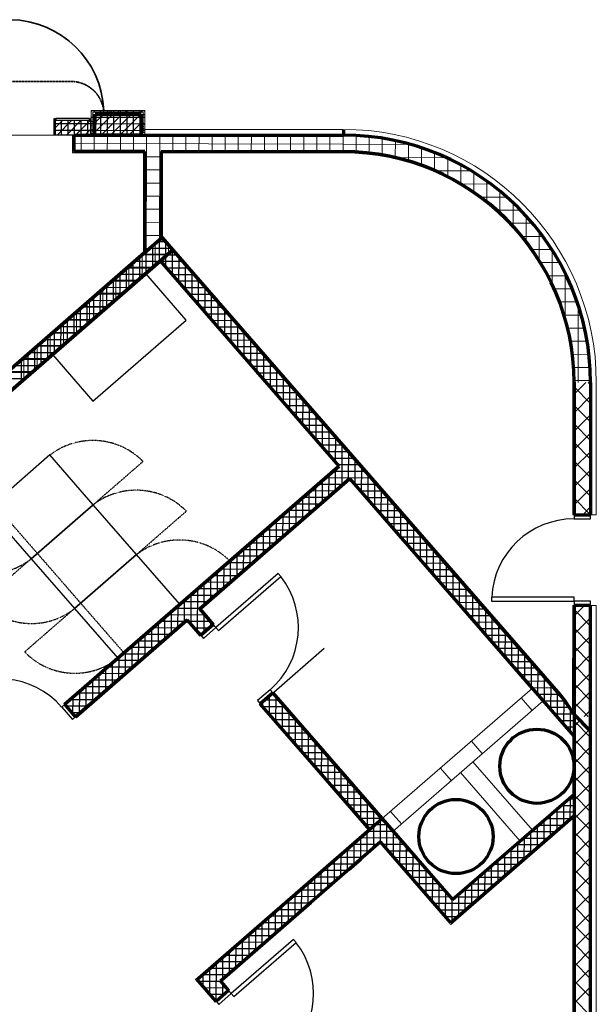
# Model space of a CAD drawing. Header units: millimetres. Extents: x 98667 to 994031, y -2704 to 533009.
# Tile 68 of 256: x 445452 to 452443, y 183397 to 195341. Entities that reach past the tile are written whole.
import ezdxf

# ---------------------------------------------------------------- set-up
doc = ezdxf.new("R2010")
doc.units = ezdxf.units.MM
for name, pattern in [('DASHEDX2', [38.1, 25.4, -12.7]), ('HIDDEN', [0.375, 0.25, -0.125]), ('HIDDEN2', [0.1875, 0.125, -0.0625])]:
    doc.linetypes.add(name, pattern=pattern)
for name, color, linetype, lineweight in [('A-DOOR-FULL', 2, 'Continuous', 25), ('A-FLOR-BELW', 2, 'DASHEDX2', 25), ('A-FLOR-PATT', 5, 'Continuous', 15), ('A-FLOR-RAIS', 1, 'Continuous', 15), ('A-WALL-FNSH', 1, 'Continuous', 15), ('A-WALL-FULL', 6, 'Continuous', 70), ('A-WALL-PATT', 5, 'Continuous', 15), ('TDS - Facia line', 1, 'Continuous', 35)]:
    doc.layers.add(name, color=color, linetype=linetype, lineweight=lineweight)
for name, color, linetype in [('A-WALL-PATT-50', 5, 'Continuous'), ('A-XREF', 7, 'Continuous'), ('IT DETAIL', 252, 'Continuous')]:
    doc.layers.add(name, color=color, linetype=linetype)

# ---------------------------------------------------------------- blocks, each defined once
blk = doc.blocks.new('1200mm door')
at = {"layer": 'A-DOOR-FULL'}
for p, q in [((0, 1000), (-200, 1000)), ((-200, 1000), (-200, 950)), ((0, 950), (0, 1000)), ((-200, 950), (0, 950)), ((-1200, -1), (-1200, -50)), ((-200, -1), (-1200, -1)), ((-1200, -50), (-200, -50)), ((-200, -50), (-200, -1)), ((0, -50), (-200, -50)), ((-200, -50), (-200, -100)), ((-200, -100), (0, -100)), ((0, -100), (0, -50))]:
    blk.add_line(p, q, dxfattribs=at)
blk.add_ellipse((-200, -50), major_axis=(238, -971), ratio=1, start_param=2.901032, end_param=4.423198, dxfattribs=at)

msp = doc.modelspace()

# ---------------------------------------------------------------- linework, layer by layer
at = {"color": 251, "ltscale": 0.02}
for p, q in [((445819, 190061), (445065, 189404)), ((446344, 189458), (445819, 190061)), ((446344, 189458), (445590, 188801)), ((445590, 188801), (446344, 189458)), ((446870, 188854), (446344, 189458)), ((445065, 189404), (445590, 188801)), ((446116, 188198), (446870, 188854)), ((446870, 188854), (446116, 188198)), ((447395, 188251), (446870, 188854)), ((445590, 188801), (446116, 188198)), ((446641, 187594), (447395, 188251)), ((446116, 188198), (446641, 187594))]:
    msp.add_line(p, q, dxfattribs=at)
at = {"color": 251, "linetype": 'HIDDEN2', "ltscale": 0.02}
for p, q in [((446344, 189458), (446948, 189983)), ((445140, 189470), (445666, 188867)), ((446870, 188854), (447473, 189380)), ((445666, 188867), (446191, 188263)), ((445590, 188801), (444987, 188276)), ((447395, 188251), (447998, 188776)), ((446191, 188263), (446716, 187660)), ((446116, 188198), (445512, 187672))]:
    msp.add_line(p, q, dxfattribs=at)
for centre, radius, start, end in [((446339, 189379), 857, 44.7684, 127.3248), ((446864, 188776), 857, 44.7684, 127.3248), ((447390, 188172), 857, 44.7684, 127.3248), ((445069, 189467), 846, 224.0538, 308.0394), ((445595, 188863), 846, 224.0538, 308.0394), ((446120, 188260), 846, 224.0538, 308.0394)]:
    msp.add_arc(centre, radius, start, end, dxfattribs=at)
at = {"layer": 'A-FLOR-BELW', "color": 251, "linetype": 'ByBlock'}
for p, q in [((445870, 194141, 0), (445880, 194141, 0)), ((445870, 193941, 0), (445870, 194141, 0)), ((445880, 194141, 0), (445880, 193941, 0)), ((445880, 194131, 0), (445880, 194121, 0)), ((445890, 194131, 0), (445880, 194131, 0)), ((445880, 194121, 0), (446310, 194121, 0)), ((446300, 194141, 0), (445890, 194141, 0)), ((445890, 194141, 0), (445890, 194131, 0)), ((446300, 194131, 0), (446300, 194141, 0)), ((446310, 194131, 0), (446300, 194131, 0)), ((446320, 194141, 0), (446310, 194141, 0)), ((446310, 194141, 0), (446310, 193941, 0)), ((446310, 194121, 0), (446310, 194131, 0)), ((446320, 193941, 0), (446320, 194141, 0)), ((445880, 193941, 0), (445870, 193941, 0)), ((446109, 193941), (445880, 193941, 0)), ((446310, 193941, 0), (446320, 193941, 0))]:
    msp.add_line(p, q, dxfattribs=at)
at = {"layer": 'A-FLOR-PATT', "color": 251}
msp.add_line((430940, 193941), (446109, 193941), dxfattribs=at)
at = {"layer": 'A-FLOR-RAIS', "color": 251}
for p, q in [((451668, 187231), (449848, 185649)), ((451799, 187080, 0), (449979, 185498, 0)), ((451664, 186963), (451533, 187114)), ((451060, 186438), (450929, 186589)), ((450947, 186339), (451669, 185509)), ((450683, 186110), (450552, 186261)), ((450796, 186208), (451518, 185378)), ((450079, 185585), (449948, 185736))]:
    msp.add_line(p, q, dxfattribs=at)
at = {"layer": 'A-WALL-FNSH', "color": 251, "linetype": 'ByBlock'}
for p, q in [((446320, 193962, 0), (446319, 194241, 0)), ((446319, 194241, 0), (446969, 194241, 0)), ((446949, 194221, 0), (446339, 194221, 0)), ((446339, 194221, 0), (446340, 193962, 0)), ((446950, 193972, 0), (446949, 194221, 0)), ((446969, 194241, 0), (446970, 193972, 0)), ((446969, 194011, 0), (449373, 194011, 0)), ((446969, 193941), (446970, 194011)), ((446094, 193941), (446094, 193726, 0)), ((446340, 193962, 0), (446320, 193962, 0)), ((446970, 193972, 0), (446950, 193972, 0)), ((446954, 193726, 0), (446094, 193726, 0)), ((446954, 193726), (446954, 192525)), ((447184, 193726, 0), (447184, 192717, 0)), ((447184, 193726, 0), (449373, 193726, 0)), ((452158, 190941, 0), (452158, 189336, 0)), ((452443, 190941, 0), (452443, 189336, 0)), ((452173, 189336), (452158, 189336, 0)), ((452373, 189336, 0), (452443, 189336, 0)), ((452443, 188236), (452373, 188236)), ((452443, 186641), (452443, 188236)), ((452443, 178850), (452443, 186696)), ((452158, 179465, 0), (452158, 185649, 0))]:
    msp.add_line(p, q, dxfattribs=at)
at = {"layer": 'A-WALL-FNSH', "color": 251}
for p, q in [((447184, 192717), (452017, 187158)), ((441228, 187547), (446954, 192525)), ((444561, 190140), (447158, 192397)), ((447158, 192397), (449304, 189928)), ((449304, 189928), (445989, 187047)), ((447656, 188192), (449454, 189755)), ((449454, 189755), (451657, 187221)), ((447810, 188014), (447656, 188192)), ((452158, 188236), (452154, 186965)), ((452173, 188236), (452158, 188236)), ((447482, 188041), (446140, 186874)), ((447636, 187863), (447482, 188041)), ((447799, 188004, 0), (447810, 188014, 0)), ((447648, 187873, 0), (447636, 187863, 0)), ((448520, 187174, 0), (448532, 187184, 0)), ((448532, 187184), (449858, 185658)), ((452017, 187158), (452154, 186965)), ((445989, 187047), (445999, 187036)), ((448369, 187043, 0), (448358, 187033, 0)), ((449685, 185507), (448358, 187033)), ((449696, 185517), (448369, 187043)), ((446140, 186874, 0), (446130, 186885, 0)), ((450680, 184364), (452158, 185649)), ((447582, 183699), (449687, 185528)), ((449446, 185015), (449597, 185146)), ((447906, 183676), (448991, 184619)), ((450672, 184373), (450680, 184364)), ((447822, 183423), (447582, 183699)), ((447995, 183574), (447906, 183676)), ((447984, 183564, 0), (447995, 183574, 0)), ((447833, 183433), (447822, 183423))]:
    msp.add_line(p, q, dxfattribs=at)
at = {"layer": 'A-WALL-FNSH', "color": 251, "linetype": 'ByBlock'}
for radius in [3070, 2785]:
    msp.add_arc((449373, 190941), radius, 0, 90, dxfattribs=at)
at = {"layer": 'A-WALL-FULL', "color": 251}
for p, q in [((446364, 193941, 0), (446365, 194196, 0)), ((446365, 194196, 0), (446925, 194196, 0)), ((446925, 194196, 0), (446924, 193941, 0)), ((449381, 193941), (449381, 194011)), ((446109, 193941), (449373, 193941, 0)), ((446109, 193941), (446109, 193741, 0)), ((446969, 193741, 0), (446109, 193741, 0)), ((446969, 193741, 0), (446969, 192518, 0)), ((447169, 193741, 0), (449373, 193741, 0)), ((447169, 193741, 0), (447169, 192711, 0)), ((447179, 192700, 0), (444762, 190600, 0)), ((452005, 187149, 0), (447169, 192711, 0)), ((442941, 188752, 0), (447159, 192418, 0)), ((449325, 189927, 0), (447159, 192418, 0)), ((452173, 190941, 0), (452173, 189336, 0)), ((452373, 190941, 0), (452373, 189336, 0)), ((445999, 187036), (449325, 189927)), ((449456, 189776), (447635, 188193)), ((451854, 187018, 0), (449456, 189776, 0)), ((452173, 189336), (452373, 189336)), ((447799, 188004, 0), (447635, 188193, 0)), ((452373, 188236), (452173, 188236)), ((452173, 188236), (452173, 185682)), ((452373, 186165), (452373, 188236)), ((447484, 188062), (446130, 186885)), ((447648, 187873), (447484, 188062)), ((447648, 187873), (447799, 188004)), ((448521, 187175), (448369, 187043)), ((449847, 185648, 0), (448520, 187174, 0)), ((446130, 186885), (445999, 187036)), ((449696, 185517), (448369, 187043)), ((452173, 186913, 0), (452373, 186711, 0)), ((452173, 185947), (452173, 186651)), ((452173, 185947, 0), (452173, 186165, 0)), ((452373, 183262, 0), (452373, 186165, 0)), ((450701, 184668), (452173, 185947)), ((447603, 183698, 0), (449848, 185649, 0)), ((449848, 185649, 0), (450701, 184668, 0)), ((452173, 185682), (450681, 184386)), ((452173, 183262, 0), (452173, 185682, 0)), ((449828, 185367), (447885, 183678)), ((450681, 184386), (449828, 185367)), ((447603, 183698), (447828, 183893)), ((447833, 183433), (447603, 183698)), ((447885, 183678, 0), (447984, 183564, 0)), ((447984, 183564), (447833, 183433))]:
    msp.add_line(p, q, dxfattribs=at)
at = {"layer": 'A-WALL-FULL', "color": 251, "linetype": 'ByBlock'}
for p, q in [((446364, 193941, 0), (446365, 194196, 0)), ((446365, 194196, 0), (446925, 194196, 0)), ((446925, 194196, 0), (446924, 193941, 0)), ((446924, 193941, 0), (446364, 193941, 0)), ((441241, 187539), (447179, 192700)), ((447179, 192700), (447310, 192549)), ((447310, 192549), (441423, 187432)), ((447159, 192418), (447310, 192549)), ((447310, 192549), (452039, 187108)), ((449325, 189927), (447159, 192418)), ((445999, 187036), (449325, 189927)), ((449456, 189776), (447635, 188193)), ((452173, 186651), (449456, 189776)), ((447635, 188193), (447799, 188004)), ((447484, 188062), (446130, 186885)), ((447648, 187873), (447484, 188062)), ((447799, 188004), (447648, 187873)), ((448369, 187043), (448520, 187174)), ((448520, 187174), (449847, 185648)), ((452039, 187108), (452173, 186913)), ((446130, 186885), (445999, 187036)), ((449696, 185517), (448369, 187043)), ((452173, 186913), (452173, 186651)), ((452373, 186711), (452173, 186912)), ((452173, 186912), (452173, 178850)), ((452373, 178850), (452373, 186711)), ((450700, 184667), (452173, 185947)), ((452173, 185947), (452173, 185682)), ((449847, 185648), (450700, 184667)), ((452173, 185682), (450681, 184386)), ((447603, 183698), (449696, 185517)), ((449828, 185367), (447885, 183678)), ((450681, 184386), (449828, 185367)), ((447833, 183433), (447603, 183698)), ((447885, 183678), (447984, 183564)), ((447984, 183564), (447833, 183433))]:
    msp.add_line(p, q, dxfattribs=at)
at = {"layer": 'A-WALL-FULL', "color": 251}
for centre in [(451723, 186285), (450742, 185432)]:
    msp.add_circle(centre, 450, dxfattribs=at)
for centre, radius, start, end in [((449373, 190941), 3000, 0, 90), ((449373, 190941), 2800, 0, 90), ((450873, 186165), 1500, 29.9264, 40.9999)]:
    msp.add_arc(centre, radius, start, end, dxfattribs=at)
at = {"layer": 'A-WALL-PATT', "color": 251, "linetype": 'Continuous'}
for p, q in [((446319, 194225, 0), (446322, 194226, 0)), ((446319, 194224, 0), (446320, 194223, 0)), ((446320, 194223, 0), (446321, 194227, 0)), ((446332, 194240, 0), (446333, 194241, 0)), ((446332, 194241, 0), (446336, 194240, 0)), ((446378, 194236, 0), (446381, 194240, 0)), ((446378, 194237, 0), (446382, 194236, 0)), ((446380, 194238, 0), (446379, 194241, 0)), ((446396, 194241, 0), (446396, 194241, 0)), ((446401, 194241, 0), (446401, 194241, 0)), ((446412, 194221, 0), (446412, 194222, 0)), ((446423, 194232, 0), (446426, 194236, 0)), ((446423, 194233, 0), (446427, 194232, 0)), ((446425, 194234, 0), (446424, 194238, 0)), ((446462, 194240, 0), (446465, 194241, 0)), ((446462, 194241, 0), (446465, 194239, 0)), ((446463, 194231, 0), (446468, 194236, 0)), ((446463, 194232, 0), (446468, 194231, 0)), ((446465, 194238, 0), (446465, 194241, 0)), ((446469, 194230, 0), (446468, 194236, 0)), ((446469, 194228, 0), (446472, 194232, 0)), ((446469, 194229, 0), (446473, 194228, 0)), ((446471, 194230, 0), (446470, 194234, 0)), ((446514, 194224, 0), (446518, 194228, 0)), ((446516, 194226, 0), (446515, 194230, 0)), ((446515, 194225, 0), (446518, 194224, 0)), ((446532, 194221, 0), (446536, 194225, 0)), ((446536, 194221, 0), (446536, 194226, 0)), ((446553, 194235, 0), (446558, 194237, 0)), ((446553, 194236, 0), (446556, 194233, 0)), ((446556, 194233, 0), (446557, 194237, 0)), ((446562, 194222, 0), (446561, 194226, 0)), ((446561, 194221, 0), (446563, 194224, 0)), ((446607, 194221, 0), (446607, 194222, 0)), ((446644, 194230, 0), (446647, 194228, 0)), ((446645, 194230, 0), (446649, 194231, 0)), ((446647, 194228, 0), (446648, 194232, 0)), ((446735, 194225, 0), (446739, 194223, 0)), ((446736, 194225, 0), (446740, 194226, 0)), ((446738, 194223, 0), (446740, 194227, 0)), ((446831, 194221, 0), (446831, 194222, 0)), ((446831, 194221, 0), (446832, 194221, 0)), ((446861, 194241, 0), (446867, 194240, 0)), ((446862, 194240, 0), (446863, 194241, 0)), ((446867, 194240, 0), (446867, 194241, 0)), ((446870, 194240, 0), (446871, 194241, 0)), ((446870, 194241, 0), (446874, 194240, 0)), ((446880, 194241, 0), (446883, 194239, 0)), ((446881, 194240, 0), (446883, 194241, 0)), ((446883, 194239, 0), (446884, 194241, 0)), ((446916, 194236, 0), (446919, 194240, 0)), ((446916, 194237, 0), (446919, 194236, 0)), ((446917, 194238, 0), (446917, 194241, 0)), ((446929, 194229, 0), (446934, 194234, 0)), ((446929, 194230, 0), (446934, 194230, 0)), ((446935, 194229, 0), (446934, 194235, 0)), ((446961, 194232, 0), (446964, 194236, 0)), ((446961, 194233, 0), (446965, 194232, 0)), ((446963, 194234, 0), (446962, 194238, 0)), ((445973, 194121, 0), (445880, 194028, 0)), ((446086, 194121, 0), (445906, 193941, 0)), ((446198, 194121, 0), (446018, 193941, 0)), ((446310, 194121, 0), (446130, 193941, 0)), ((446324, 194108, 0), (446327, 194105, 0)), ((446325, 194107, 0), (446329, 194109, 0)), ((446327, 194105, 0), (446328, 194109, 0)), ((446336, 194179, 0), (446339, 194182, 0)), ((446336, 194180, 0), (446339, 194180, 0)), ((446364, 194090), (446471, 194196)), ((446364, 193977), (446583, 194196)), ((446440, 193941), (446695, 194196)), ((446553, 193941), (446808, 194196)), ((446665, 193941), (446920, 194196)), ((446956, 194189, 0), (446961, 194191, 0)), ((446956, 194190, 0), (446959, 194188, 0)), ((446959, 194187, 0), (446960, 194191, 0)), ((446310, 194009, 0), (446242, 193941, 0)), ((446322, 194053, 0), (446325, 194057, 0)), ((446322, 194054, 0), (446326, 194053, 0)), ((446324, 194055, 0), (446323, 194059, 0)), ((446331, 194005, 0), (446334, 194009, 0)), ((446331, 194006, 0), (446335, 194005, 0)), ((446331, 193990, 0), (446334, 193988, 0)), ((446333, 194007, 0), (446332, 194011, 0)), ((446332, 193989, 0), (446336, 193991, 0)), ((446334, 193988, 0), (446335, 193992, 0)), ((446777, 193941), (446925, 194089)), ((446889, 193941), (446924, 193976)), ((446950, 194088, 0), (446951, 194090, 0)), ((446950, 194085, 0), (446951, 194085, 0)), ((446950, 194024, 0), (446952, 194028, 0)), ((446950, 194026, 0), (446952, 194027, 0)), ((446950, 194025, 0), (446951, 194024, 0)), ((446952, 194084, 0), (446951, 194090, 0)), ((446951, 194045, 0), (446954, 194049, 0)), ((446951, 194045, 0), (446955, 194045, 0)), ((446953, 194047, 0), (446952, 194051, 0)), ((446954, 194013, 0), (446960, 194013, 0)), ((446955, 194012, 0), (446959, 194017, 0)), ((446960, 194012, 0), (446959, 194018, 0)), ((446960, 193997, 0), (446963, 194001, 0)), ((446960, 193998, 0), (446963, 193997, 0)), ((446961, 193999, 0), (446961, 194003, 0)), ((446963, 194071, 0), (446968, 194073, 0)), ((446963, 194072, 0), (446966, 194070, 0)), ((446966, 194070, 0), (446967, 194074, 0)), ((446197, 193741, 0), (446197, 193941, 0)), ((446355, 193741, 0), (446356, 193941, 0)), ((446514, 193741, 0), (446515, 193941, 0)), ((446673, 193741, 0), (446673, 193941, 0)), ((446832, 193741, 0), (446832, 193941, 0)), ((446990, 193741, 0), (446991, 193941, 0)), ((447149, 193741, 0), (447150, 193941, 0)), ((447308, 193741, 0), (447308, 193941, 0)), ((447467, 193741, 0), (447467, 193941, 0)), ((447625, 193741, 0), (447626, 193941, 0)), ((447784, 193741, 0), (447785, 193941, 0)), ((447943, 193741, 0), (447943, 193941, 0)), ((448102, 193741, 0), (448102, 193941, 0)), ((448260, 193741, 0), (448261, 193941, 0)), ((448419, 193741, 0), (448420, 193941, 0)), ((448578, 193741, 0), (448578, 193941, 0)), ((448737, 193741, 0), (448737, 193941, 0)), ((448895, 193741, 0), (448896, 193941, 0)), ((449054, 193741, 0), (449055, 193941, 0)), ((449213, 193741, 0), (449213, 193941, 0)), ((449372, 193741, 0), (449372, 193941, 0)), ((449530, 193737), (449531, 193937)), ((449689, 193723), (449690, 193924)), ((449848, 193701), (449848, 193903)), ((450006, 193669), (450007, 193873)), ((449373, 193830, 0), (446109, 193839, 0)), ((446987, 192534, 0), (446990, 193741, 0)), ((447146, 192672, 0), (447149, 193741, 0)), ((450192, 193827), (449373, 193830)), ((450165, 193627), (450166, 193835)), ((450324, 193575), (450324, 193786)), ((447169, 193677, 0), (446969, 193677, 0)), ((450625, 193667), (450004, 193669)), ((450482, 193512), (450483, 193728)), ((450641, 193438), (450641, 193660)), ((447169, 193518, 0), (446969, 193519, 0)), ((450926, 193508), (450489, 193509)), ((450799, 193351), (450800, 193580)), ((450958, 193249), (450958, 193488)), ((451116, 193132), (451117, 193382)), ((447169, 193359, 0), (446969, 193360, 0)), ((451163, 193348), (450801, 193349)), ((451275, 192996), (451275, 193261)), ((447169, 193201, 0), (446969, 193201, 0)), ((451359, 193189), (451041, 193190)), ((447169, 193042, 0), (446969, 193042, 0)), ((451526, 193030), (451237, 193031)), ((451433, 192837), (451434, 193121)), ((451591, 192650), (451592, 192960)), ((447169, 192883, 0), (446969, 192884, 0)), ((451670, 192871), (451401, 192872)), ((447169, 192724, 0), (446969, 192725, 0)), ((451795, 192712), (451541, 192712)), ((451749, 192422), (451750, 192771)), ((447024, 192566, 0), (446969, 192566, 0)), ((447095, 192362), (447096, 192628)), ((447217, 192656), (447128, 192656)), ((447254, 192501), (447254, 192614)), ((447304, 192252), (447305, 192545)), ((451903, 192553), (451662, 192553)), ((451907, 192131), (451908, 192545)), ((446936, 192224), (446936, 192490)), ((447250, 192497), (446946, 192498)), ((447068, 192339), (446764, 192340)), ((446777, 192086), (446777, 192351)), ((447435, 192406), (447169, 192407)), ((447462, 192070), (447463, 192374)), ((451998, 192394), (451766, 192394)), ((446617, 191947), (446618, 192213)), ((447573, 192247), (447307, 192248)), ((447620, 191888), (447621, 192192)), ((452080, 192235), (451856, 192235)), ((452065, 191711), (452066, 192262)), ((446458, 191809), (446459, 192075)), ((446886, 192181), (446582, 192182)), ((447711, 192088), (447446, 192089)), ((452150, 192076), (451932, 192076)), ((446704, 192022), (446400, 192023)), ((447779, 191706), (447779, 192009)), ((446522, 191864), (446218, 191865)), ((446299, 191671), (446300, 191936)), ((447849, 191929), (447584, 191930)), ((447937, 191524), (447938, 191827)), ((452210, 191917), (451997, 191917)), ((452221, 190941), (452224, 191874)), ((446340, 191706), (446036, 191707)), ((446140, 191533), (446141, 191798)), ((447988, 191770), (447722, 191770)), ((452259, 191758), (452051, 191758)), ((445981, 191394), (445982, 191660)), ((448126, 191611), (447861, 191611)), ((448095, 191342), (448096, 191645)), ((452300, 191599), (452094, 191600)), ((445822, 191256), (445823, 191521)), ((446158, 191548), (445854, 191549)), ((445663, 191118), (445663, 191383)), ((445976, 191389), (445672, 191390)), ((448264, 191451), (447999, 191452)), ((448253, 191160), (448254, 191463)), ((452331, 191440), (452128, 191441)), ((445793, 191231), (445490, 191232)), ((445504, 190979), (445504, 191245)), ((448403, 191292), (448137, 191293)), ((448412, 190978), (448412, 191281)), ((452353, 191281), (452152, 191282)), ((448541, 191133), (448276, 191134)), ((452367, 191123), (452167, 191123)), ((445611, 191073), (445308, 191074)), ((448570, 190795), (448571, 191099)), ((448679, 190974), (448414, 190975)), ((448728, 190613), (448729, 190917)), ((452373, 190964), (452173, 190964)), ((452173, 190798), (452317, 190941)), ((452373, 190686), (452173, 190887)), ((452373, 190911), (452343, 190941)), ((448817, 190815), (448552, 190816)), ((452173, 190574), (452373, 190773)), ((448956, 190656), (448691, 190656)), ((448886, 190431), (448887, 190735)), ((452373, 190461), (452173, 190662)), ((449045, 190249), (449045, 190553)), ((452173, 190350), (452373, 190549)), ((449094, 190497), (448829, 190497)), ((452373, 190236), (452173, 190437)), ((449232, 190337), (448967, 190338)), ((449203, 190067), (449204, 190371)), ((452173, 190127), (452373, 190325)), ((449371, 190178), (449106, 190179)), ((449360, 189693), (449362, 190189)), ((452373, 190011), (452173, 190212)), ((452173, 189903), (452373, 190101)), ((449509, 190019), (449244, 190020)), ((449519, 189703), (449520, 190006)), ((452373, 189786), (452173, 189986)), ((449201, 189555), (449202, 189820)), ((449647, 189860), (449249, 189861)), ((449678, 189521), (449678, 189824)), ((452173, 189679), (452373, 189877)), ((449042, 189416), (449043, 189682)), ((449371, 189702), (449067, 189703)), ((449786, 189701), (449521, 189702)), ((452373, 189561), (452173, 189761)), ((449836, 189339), (449837, 189642)), ((452173, 189455), (452373, 189653)), ((448883, 189278), (448884, 189544)), ((449189, 189544), (448885, 189545)), ((449924, 189542), (449659, 189543)), ((449994, 189157), (449995, 189460)), ((452372, 189336), (452173, 189536)), ((449007, 189386), (448703, 189386)), ((448724, 189140), (448725, 189405)), ((450062, 189383), (449797, 189383)), ((452278, 189336), (452373, 189430)), ((448825, 189227), (448521, 189228)), ((448565, 189002), (448566, 189267)), ((450200, 189224), (449936, 189224)), ((450152, 188975), (450153, 189278)), ((448406, 188863), (448406, 189129)), ((450311, 188793), (450311, 189096)), ((448247, 188725), (448247, 188990)), ((448642, 189069), (448339, 189070)), ((450339, 189064), (450074, 189065)), ((448087, 188587), (448088, 188852)), ((448460, 188911), (448157, 188912)), ((450477, 188905), (450212, 188906)), ((450469, 188611), (450470, 188914)), ((448278, 188753), (447975, 188753)), ((450615, 188746), (450351, 188747)), ((450627, 188429), (450628, 188732)), ((447928, 188448), (447929, 188714)), ((447769, 188310), (447770, 188576)), ((448096, 188594), (447793, 188595)), ((450754, 188587), (450489, 188588)), ((450785, 188247), (450786, 188550)), ((447609, 187917), (447611, 188437)), ((447914, 188436), (447610, 188437)), ((450892, 188428), (450627, 188429)), ((450944, 188065), (450944, 188368)), ((447732, 188278), (447428, 188279)), ((447451, 188034), (447452, 188299)), ((451030, 188269), (450766, 188270)), ((447292, 187895), (447293, 188161)), ((451102, 187883), (451103, 188185)), ((452173, 188111), (452294, 188232)), ((452373, 187985), (452173, 188186)), ((452373, 188210), (452351, 188232)), ((447133, 187757), (447133, 188022)), ((447699, 188119), (447246, 188120)), ((447768, 187978), (447768, 188039)), ((451168, 188110), (450904, 188110)), ((451260, 187701), (451261, 188003)), ((452173, 187887), (452373, 188086)), ((446974, 187619), (446974, 187884)), ((447368, 187961), (447064, 187962)), ((447748, 187960), (447572, 187961)), ((451307, 187951), (451042, 187951)), ((452373, 187759), (452173, 187961)), ((447186, 187803), (446882, 187804)), ((451445, 187791), (451181, 187792)), ((451418, 187519), (451419, 187821)), ((452173, 187663), (452373, 187862)), ((447004, 187645), (446700, 187646)), ((446814, 187480), (446815, 187746)), ((452373, 187534), (452173, 187736)), ((446655, 187342), (446656, 187607)), ((451583, 187632), (451319, 187633)), ((451577, 187337), (451577, 187639)), ((452173, 187440), (452373, 187639)), ((446496, 187204), (446497, 187469)), ((446822, 187487), (446518, 187487)), ((451722, 187473), (451457, 187474)), ((451735, 187155), (451736, 187457)), ((452373, 187309), (452173, 187510)), ((452173, 187216), (452373, 187415)), ((446640, 187328), (446336, 187329)), ((446337, 187065), (446338, 187331)), ((451860, 187314), (451596, 187315)), ((446458, 187170), (446154, 187171)), ((446178, 186927), (446179, 187192)), ((451893, 186973), (451894, 187275)), ((452373, 187084), (452173, 187285)), ((452173, 186992), (452373, 187191)), ((446019, 187012), (446019, 187054)), ((448401, 187007), (448401, 187070)), ((448529, 187164), (448509, 187164)), ((448559, 186825), (448560, 187129)), ((451998, 187155), (451734, 187156)), ((452051, 186790), (452052, 187089)), ((452343, 186889), (452173, 187060)), ((446276, 187012), (446019, 187013)), ((448667, 187005), (448401, 187006)), ((448717, 186643), (448718, 186947)), ((452116, 186996), (451872, 186996)), ((452294, 186889), (452373, 186967)), ((448805, 186846), (448540, 186847)), ((452173, 186837), (452011, 186837)), ((452173, 186768), (452245, 186840)), ((452373, 186634), (452173, 186835)), ((448875, 186461), (448876, 186765)), ((452173, 186544), (452357, 186727)), ((448944, 186687), (448678, 186688)), ((449034, 186279), (449034, 186583)), ((452173, 186678), (452149, 186678)), ((452373, 186409), (452173, 186610)), ((449082, 186528), (448816, 186529)), ((452173, 186320), (452373, 186519)), ((449220, 186369), (448955, 186369)), ((449192, 186097), (449193, 186401)), ((452373, 186184), (452173, 186385)), ((449350, 185915), (449351, 186219)), ((452173, 186096), (452373, 186295)), ((449359, 186210), (449093, 186210)), ((452373, 185958), (452173, 186160)), ((449497, 186050), (449231, 186051)), ((449508, 185733), (449509, 186037)), ((452173, 185872), (452373, 186071)), ((449635, 185891), (449370, 185892)), ((449667, 185551), (449667, 185855)), ((452173, 185884), (452101, 185885)), ((452373, 185733), (452173, 185934)), ((452048, 185574), (452049, 185839)), ((452173, 185648), (452373, 185847)), ((449774, 185732), (449508, 185733)), ((449825, 185365), (449826, 185673)), ((451889, 185436), (451889, 185701)), ((452173, 185726), (451919, 185726)), ((452373, 185508), (452173, 185709)), ((452173, 185425), (452373, 185623)), ((449912, 185573), (449646, 185574)), ((451730, 185297), (451730, 185563)), ((452040, 185567), (451737, 185568)), ((450050, 185414), (449579, 185415)), ((449666, 185226), (449666, 185491)), ((449983, 185189), (449984, 185491)), ((451858, 185409), (451554, 185410)), ((451570, 185159), (451571, 185424)), ((452373, 185283), (452173, 185484)), ((452173, 185201), (452373, 185400)), ((449700, 185256), (449397, 185257)), ((449507, 185088), (449507, 185353)), ((450141, 185007), (450142, 185308)), ((451411, 185021), (451412, 185286)), ((452373, 185058), (452173, 185259)), ((449347, 184950), (449348, 185215)), ((450189, 185255), (449925, 185256)), ((451252, 184882), (451253, 185148)), ((451676, 185251), (451372, 185252)), ((452173, 184977), (452373, 185176)), ((449188, 184811), (449189, 185076)), ((449518, 185098), (449215, 185099)), ((450327, 185096), (450063, 185096)), ((450300, 184824), (450300, 185126)), ((451494, 185092), (451190, 185093)), ((452373, 184833), (452173, 185034)), ((449029, 184673), (449030, 184938)), ((449336, 184940), (449033, 184941)), ((450465, 184937), (450201, 184937)), ((450458, 184642), (450459, 184944)), ((451312, 184934), (451008, 184935)), ((451093, 184744), (451094, 185009)), ((452173, 184753), (452373, 184952)), ((449154, 184781), (448851, 184782)), ((448870, 184534), (448871, 184800)), ((450604, 184777), (450340, 184778)), ((450934, 184606), (450935, 184871)), ((452373, 184608), (452173, 184809)), ((448711, 184396), (448712, 184661)), ((450616, 184460), (450617, 184762)), ((450775, 184468), (450776, 184733)), ((451130, 184776), (450826, 184777)), ((452173, 184529), (452373, 184728)), ((448972, 184623), (448669, 184624)), ((450948, 184618), (450478, 184619)), ((452373, 184383), (452173, 184584)), ((448790, 184465), (448487, 184466)), ((448552, 184258), (448552, 184523)), ((450766, 184459), (450616, 184460)), ((452173, 184305), (452373, 184504)), ((448608, 184307), (448305, 184308)), ((448393, 184119), (448393, 184385)), ((452373, 184157), (452173, 184359)), ((448233, 183981), (448234, 184246)), ((452173, 184081), (452373, 184280)), ((448074, 183842), (448075, 184108)), ((448426, 184148), (448123, 184149)), ((452373, 183932), (452173, 184133)), ((447915, 183704), (447916, 183970)), ((448244, 183990), (447941, 183991)), ((452173, 183857), (452373, 184056)), ((447756, 183522), (447757, 183831)), ((448062, 183832), (447759, 183833)), ((452373, 183707), (452173, 183908)), ((452173, 183633), (452373, 183832)), ((447889, 183674), (447623, 183674)), ((447915, 183504), (447915, 183643)), ((452373, 183482), (452173, 183683)), ((452173, 183410), (452373, 183608)), ((447927, 183515), (447761, 183515)), ((452373, 183257), (452173, 183458))]:
    msp.add_line(p, q, dxfattribs=at)
at = {"layer": 'A-WALL-PATT-50', "color": 251, "linetype": 'Continuous'}
for p, q in [((446969, 194233, 0), (446319, 194235, 0)), ((446357, 194221, 0), (446357, 194241, 0)), ((446436, 194221, 0), (446436, 194241, 0)), ((446515, 194221, 0), (446516, 194241, 0)), ((446595, 194221, 0), (446595, 194241, 0)), ((446674, 194221, 0), (446674, 194241, 0)), ((446754, 194221, 0), (446754, 194241, 0)), ((446833, 194221, 0), (446833, 194241, 0)), ((446912, 194221, 0), (446912, 194241, 0)), ((445880, 193941, 0), (445880, 194121, 0)), ((445959, 193941, 0), (445960, 194121, 0)), ((446038, 193941, 0), (446039, 194121, 0)), ((446118, 193941, 0), (446118, 194121, 0)), ((446197, 193941, 0), (446198, 194121, 0)), ((446277, 193941, 0), (446277, 194121, 0)), ((446339, 194155, 0), (446319, 194156, 0)), ((446925, 194154), (446365, 194155)), ((446435, 193941), (446436, 194196)), ((446515, 193941), (446515, 194196)), ((446594, 193941), (446595, 194196)), ((446673, 193941), (446674, 194196)), ((446753, 193941), (446754, 194196)), ((446832, 193941), (446833, 194196)), ((446912, 193941), (446912, 194196)), ((446969, 194154, 0), (446949, 194154, 0)), ((446310, 194076, 0), (445880, 194077, 0)), ((446310, 193997, 0), (445880, 193998, 0)), ((446339, 194076, 0), (446320, 194076, 0)), ((446340, 193997, 0), (446320, 193997, 0)), ((446925, 194074), (446364, 194076)), ((446924, 193995), (446364, 193997)), ((446970, 194074, 0), (446950, 194074, 0)), ((446970, 193995, 0), (446950, 193995, 0)), ((447145, 192406), (447146, 192672)), ((447296, 192565), (447024, 192566)), ((447066, 192337), (447067, 192603)), ((447227, 192645), (447115, 192645)), ((447225, 192476), (447225, 192647)), ((447304, 192252), (447305, 192545)), ((447305, 192545), (447305, 192556)), ((446907, 192199), (446907, 192465)), ((447237, 192486), (446933, 192487)), ((446986, 192268), (446987, 192534)), ((447225, 192343), (447225, 192476)), ((447365, 192486), (447237, 192486)), ((447383, 192161), (447384, 192465)), ((446748, 192061), (446748, 192326)), ((447055, 192328), (446751, 192329)), ((446827, 192130), (446828, 192395)), ((447146, 192407), (446842, 192408)), ((447435, 192406), (447169, 192407)), ((447504, 192327), (447238, 192327)), ((447462, 192070), (447463, 192374)), ((446588, 191922), (446589, 192188)), ((446964, 192249), (446660, 192250)), ((446668, 191991), (446669, 192257)), ((447573, 192247), (447307, 192248)), ((447541, 191979), (447542, 192283)), ((447620, 191888), (447621, 192192)), ((446782, 192090), (446478, 192091)), ((446509, 191853), (446510, 192119)), ((446873, 192170), (446569, 192170)), ((447642, 192168), (447376, 192168)), ((447711, 192088), (447446, 192089)), ((447699, 191797), (447700, 192100)), ((446350, 191715), (446351, 191980)), ((446691, 192011), (446387, 192012)), ((446429, 191784), (446430, 192050)), ((447780, 192008), (447515, 192009)), ((447779, 191706), (447779, 192009)), ((446191, 191576), (446191, 191842)), ((446509, 191853), (446205, 191854)), ((446270, 191646), (446271, 191911)), ((446600, 191932), (446296, 191933)), ((447849, 191929), (447584, 191930)), ((447919, 191849), (447653, 191850)), ((447858, 191615), (447858, 191918)), ((447937, 191524), (447938, 191827)), ((446111, 191507), (446112, 191773)), ((446418, 191774), (446114, 191775)), ((447988, 191770), (447722, 191770)), ((448016, 191433), (448017, 191736)), ((446236, 191616), (445932, 191617)), ((445952, 191369), (445953, 191635)), ((446327, 191695), (446023, 191696)), ((446032, 191438), (446032, 191704)), ((448057, 191690), (447791, 191691)), ((448126, 191611), (447861, 191611)), ((448095, 191342), (448096, 191645)), ((445793, 191231), (445794, 191496)), ((446145, 191537), (445841, 191537)), ((445872, 191300), (445873, 191565)), ((448195, 191531), (447930, 191532)), ((448174, 191251), (448175, 191554)), ((445634, 191092), (445634, 191358)), ((445963, 191378), (445659, 191379)), ((445713, 191162), (445714, 191427)), ((446054, 191458), (445750, 191458)), ((448264, 191451), (447999, 191452)), ((448333, 191372), (448068, 191373)), ((448253, 191160), (448254, 191463)), ((448332, 191069), (448333, 191372)), ((445554, 191023), (445555, 191289)), ((445872, 191299), (445568, 191300)), ((448403, 191292), (448137, 191293)), ((448412, 190978), (448412, 191281)), ((445690, 191141), (445386, 191142)), ((445475, 190954), (445475, 191220)), ((445781, 191220), (445477, 191221)), ((448472, 191213), (448206, 191213)), ((448541, 191133), (448276, 191134)), ((448491, 190886), (448491, 191190)), ((445599, 191062), (445295, 191063)), ((448610, 191054), (448345, 191054)), ((448570, 190795), (448571, 191099)), ((448649, 190704), (448650, 191008)), ((445508, 190983), (445204, 190984)), ((448679, 190974), (448414, 190975)), ((448748, 190894), (448483, 190895)), ((448728, 190613), (448729, 190917)), ((448817, 190815), (448552, 190816)), ((448807, 190522), (448808, 190826)), ((448887, 190735), (448621, 190736)), ((448956, 190656), (448691, 190656)), ((448886, 190431), (448887, 190735)), ((448965, 190340), (448966, 190644)), ((449025, 190576), (448760, 190577)), ((449045, 190249), (449045, 190553)), ((449094, 190497), (448829, 190497)), ((449163, 190417), (448898, 190418)), ((449124, 190158), (449124, 190462)), ((449232, 190337), (448967, 190338)), ((449203, 190067), (449204, 190371)), ((449282, 189976), (449283, 190280)), ((449302, 190258), (449036, 190259)), ((449371, 190178), (449106, 190179)), ((449360, 189693), (449362, 190189)), ((449440, 190099), (449175, 190100)), ((449440, 189762), (449441, 190097)), ((449509, 190019), (449244, 190020)), ((449578, 189940), (449313, 189940)), ((449519, 189703), (449520, 190006)), ((449598, 189612), (449599, 189915)), ((449201, 189555), (449202, 189820)), ((449647, 189860), (449249, 189861)), ((449281, 189624), (449282, 189890)), ((449678, 189521), (449678, 189824)), ((449042, 189416), (449043, 189682)), ((449371, 189702), (449067, 189703)), ((449122, 189486), (449123, 189751)), ((449716, 189781), (449158, 189782)), ((449786, 189701), (449521, 189702)), ((449757, 189430), (449757, 189733)), ((448963, 189347), (448963, 189613)), ((449280, 189623), (448976, 189624)), ((449855, 189621), (449590, 189622)), ((449836, 189339), (449837, 189642)), ((449098, 189465), (448794, 189466)), ((448804, 189209), (448804, 189475)), ((448883, 189278), (448884, 189544)), ((449189, 189544), (448885, 189545)), ((449924, 189542), (449659, 189543)), ((449993, 189462), (449728, 189463)), ((449915, 189248), (449916, 189551)), ((449994, 189157), (449995, 189460)), ((448644, 189071), (448645, 189336)), ((449007, 189386), (448703, 189386)), ((448724, 189140), (448725, 189405)), ((450062, 189383), (449797, 189383)), ((450073, 189066), (450074, 189369)), ((448485, 188932), (448486, 189198)), ((448825, 189227), (448521, 189228)), ((448565, 189002), (448566, 189267)), ((448916, 189306), (448612, 189307)), ((450131, 189303), (449866, 189304)), ((450200, 189224), (449936, 189224)), ((450152, 188975), (450153, 189278)), ((448406, 188863), (448406, 189129)), ((448734, 189148), (448430, 189149)), ((450270, 189144), (450005, 189145)), ((450231, 188884), (450232, 189187)), ((450311, 188793), (450311, 189096)), ((448247, 188725), (448247, 188990)), ((448551, 188990), (448248, 188991)), ((448326, 188794), (448327, 189060)), ((448642, 189069), (448339, 189070)), ((450339, 189064), (450074, 189065)), ((450408, 188985), (450143, 188986)), ((450390, 188702), (450390, 189005)), ((448087, 188587), (448088, 188852)), ((448460, 188911), (448157, 188912)), ((448167, 188656), (448168, 188921)), ((450477, 188905), (450212, 188906)), ((450469, 188611), (450470, 188914)), ((448278, 188753), (447975, 188753)), ((448008, 188518), (448009, 188783)), ((448369, 188832), (448066, 188833)), ((450546, 188826), (450281, 188826)), ((450615, 188746), (450351, 188747)), ((450548, 188520), (450549, 188823)), ((450627, 188429), (450628, 188732)), ((447849, 188379), (447849, 188645)), ((448187, 188673), (447884, 188674)), ((447928, 188448), (447929, 188714)), ((450684, 188667), (450420, 188667)), ((450706, 188338), (450707, 188641)), ((447690, 188241), (447690, 188506)), ((448005, 188515), (447701, 188516)), ((447769, 188310), (447770, 188576)), ((448096, 188594), (447793, 188595)), ((450754, 188587), (450489, 188588)), ((450823, 188507), (450558, 188508)), ((450785, 188247), (450786, 188550)), ((447530, 188008), (447531, 188368)), ((447609, 187917), (447611, 188437)), ((447914, 188436), (447610, 188437)), ((450892, 188428), (450627, 188429)), ((450864, 188156), (450865, 188459)), ((450944, 188065), (450944, 188368)), ((447732, 188278), (447428, 188279)), ((447451, 188034), (447452, 188299)), ((447823, 188357), (447519, 188358)), ((450961, 188348), (450696, 188349)), ((451030, 188269), (450766, 188270)), ((451023, 187974), (451023, 188277)), ((447292, 187895), (447293, 188161)), ((447641, 188199), (447337, 188200)), ((447371, 187964), (447372, 188230)), ((447689, 187909), (447689, 188130)), ((451099, 188189), (450835, 188190)), ((451102, 187883), (451103, 188185)), ((447133, 187757), (447133, 188022)), ((447459, 188040), (447155, 188041)), ((447212, 187826), (447213, 188091)), ((447699, 188119), (447246, 188120)), ((447768, 188040), (447502, 188040)), ((447768, 187978), (447768, 188039)), ((451168, 188110), (450904, 188110)), ((451238, 188030), (450973, 188031)), ((451181, 187792), (451182, 188094)), ((451260, 187701), (451261, 188003)), ((446974, 187619), (446974, 187884)), ((447053, 187688), (447054, 187953)), ((447368, 187961), (447064, 187962)), ((447748, 187960), (447572, 187961)), ((451307, 187951), (451042, 187951)), ((451339, 187610), (451340, 187912)), ((447186, 187803), (446882, 187804)), ((446894, 187549), (446895, 187815)), ((447277, 187882), (446973, 187883)), ((447657, 187881), (447641, 187881)), ((451376, 187871), (451111, 187872)), ((451445, 187791), (451181, 187792)), ((451418, 187519), (451419, 187821)), ((447004, 187645), (446700, 187646)), ((446735, 187411), (446736, 187677)), ((447095, 187724), (446791, 187725)), ((446814, 187480), (446815, 187746)), ((451514, 187712), (451250, 187713)), ((451497, 187428), (451498, 187730)), ((446576, 187273), (446576, 187538)), ((446913, 187566), (446609, 187567)), ((446655, 187342), (446656, 187607)), ((451583, 187632), (451319, 187633)), ((451653, 187553), (451388, 187553)), ((451577, 187337), (451577, 187639)), ((451656, 187246), (451656, 187548)), ((446731, 187407), (446427, 187408)), ((446496, 187204), (446497, 187469)), ((446822, 187487), (446518, 187487)), ((451722, 187473), (451457, 187474)), ((451735, 187155), (451736, 187457)), ((446640, 187328), (446336, 187329)), ((446337, 187065), (446338, 187331)), ((446417, 187134), (446417, 187400)), ((451791, 187394), (451526, 187394)), ((451860, 187314), (451596, 187315)), ((451814, 187064), (451815, 187366)), ((446458, 187170), (446154, 187171)), ((446178, 186927), (446179, 187192)), ((446549, 187249), (446245, 187250)), ((446257, 186996), (446258, 187262)), ((451929, 187234), (451665, 187235)), ((451893, 186973), (451894, 187275)), ((451972, 186881), (451973, 187184)), ((446019, 187012), (446019, 187054)), ((446367, 187091), (446063, 187092)), ((446098, 186921), (446099, 187123)), ((448401, 187007), (448401, 187070)), ((448598, 187085), (448418, 187085)), ((448480, 186916), (448480, 187140)), ((448529, 187164), (448509, 187164)), ((448559, 186825), (448560, 187129)), ((451998, 187155), (451734, 187156)), ((452061, 187075), (451803, 187076)), ((452051, 186790), (452052, 187089)), ((446276, 187012), (446019, 187013)), ((446185, 186933), (446088, 186933)), ((448667, 187005), (448401, 187006)), ((448638, 186734), (448639, 187038)), ((448717, 186643), (448718, 186947)), ((452116, 186996), (451872, 186996)), ((452130, 186699), (452131, 186974)), ((448736, 186926), (448471, 186926)), ((448805, 186846), (448540, 186847)), ((448796, 186552), (448797, 186856)), ((452170, 186916), (451941, 186917)), ((452173, 186837), (452011, 186837)), ((448875, 186767), (448609, 186767)), ((448875, 186461), (448876, 186765)), ((452173, 186757), (452080, 186758)), ((448944, 186687), (448678, 186688)), ((449013, 186607), (448747, 186608)), ((448954, 186370), (448955, 186674)), ((449034, 186279), (449034, 186583)), ((452173, 186678), (452149, 186678)), ((449082, 186528), (448816, 186529)), ((449113, 186188), (449114, 186492)), ((449151, 186448), (448886, 186449)), ((449220, 186369), (448955, 186369)), ((449192, 186097), (449193, 186401)), ((449290, 186289), (449024, 186290)), ((449271, 186006), (449272, 186310)), ((449350, 185915), (449351, 186219)), ((449359, 186210), (449093, 186210)), ((449428, 186130), (449162, 186131)), ((449429, 185824), (449430, 186128)), ((449497, 186050), (449231, 186051)), ((449508, 185733), (449509, 186037)), ((449566, 185971), (449301, 185972)), ((449635, 185891), (449370, 185892)), ((449587, 185642), (449588, 185946)), ((449667, 185551), (449667, 185855)), ((452173, 185884), (452101, 185885)), ((452127, 185643), (452128, 185909)), ((449705, 185812), (449439, 185813)), ((449745, 185296), (449747, 185764)), ((451968, 185505), (451969, 185770)), ((452173, 185805), (452010, 185805)), ((452048, 185574), (452049, 185839)), ((449774, 185732), (449508, 185733)), ((449843, 185653), (449577, 185653)), ((449825, 185365), (449826, 185673)), ((451809, 185366), (451810, 185632)), ((452131, 185646), (451828, 185647)), ((451889, 185436), (451889, 185701)), ((452173, 185726), (451919, 185726)), ((449912, 185573), (449646, 185574)), ((449904, 185280), (449905, 185582)), ((451730, 185297), (451730, 185563)), ((452040, 185567), (451737, 185568)), ((450050, 185414), (449579, 185415)), ((449586, 185157), (449587, 185422)), ((449666, 185226), (449666, 185491)), ((449981, 185494), (449670, 185494)), ((449983, 185189), (449984, 185491)), ((450062, 185098), (450063, 185399)), ((451858, 185409), (451554, 185410)), ((451570, 185159), (451571, 185424)), ((451949, 185488), (451645, 185489)), ((451650, 185228), (451651, 185494)), ((449700, 185256), (449397, 185257)), ((449427, 185019), (449428, 185284)), ((449791, 185335), (449488, 185336)), ((449507, 185088), (449507, 185353)), ((450120, 185334), (449856, 185335)), ((450141, 185007), (450142, 185308)), ((451411, 185021), (451412, 185286)), ((451767, 185330), (451463, 185331)), ((451491, 185090), (451492, 185355)), ((449268, 184880), (449269, 185145)), ((449609, 185177), (449306, 185178)), ((449347, 184950), (449348, 185215)), ((450189, 185255), (449925, 185256)), ((450258, 185175), (449994, 185176)), ((450220, 184915), (450221, 185217)), ((451252, 184882), (451253, 185148)), ((451585, 185172), (451281, 185172)), ((451332, 184952), (451333, 185217)), ((451676, 185251), (451372, 185252)), ((449427, 185019), (449124, 185020)), ((449188, 184811), (449189, 185076)), ((449518, 185098), (449215, 185099)), ((450327, 185096), (450063, 185096)), ((450300, 184824), (450300, 185126)), ((450379, 184733), (450380, 185035)), ((451173, 184813), (451173, 185079)), ((451494, 185092), (451190, 185093)), ((449029, 184673), (449030, 184938)), ((449336, 184940), (449033, 184941)), ((449109, 184742), (449109, 185007)), ((450396, 185016), (450132, 185017)), ((450465, 184937), (450201, 184937)), ((450458, 184642), (450459, 184944)), ((451312, 184934), (451008, 184935)), ((451014, 184675), (451014, 184940)), ((451093, 184744), (451094, 185009)), ((451403, 185013), (451099, 185014)), ((449154, 184781), (448851, 184782)), ((448870, 184534), (448871, 184800)), ((449245, 184861), (448942, 184861)), ((448950, 184604), (448950, 184869)), ((450535, 184857), (450271, 184858)), ((450604, 184777), (450340, 184778)), ((450537, 184551), (450538, 184853)), ((450854, 184537), (450855, 184802)), ((451221, 184855), (450917, 184856)), ((450934, 184606), (450935, 184871)), ((448711, 184396), (448712, 184661)), ((449063, 184702), (448760, 184703)), ((448790, 184465), (448791, 184730)), ((450673, 184698), (450409, 184699)), ((450616, 184460), (450617, 184762)), ((450695, 184398), (450696, 184671)), ((451039, 184697), (450735, 184698)), ((450775, 184468), (450776, 184733)), ((451130, 184776), (450826, 184777)), ((448881, 184544), (448578, 184545)), ((448631, 184327), (448632, 184592)), ((448972, 184623), (448669, 184624)), ((450948, 184618), (450478, 184619)), ((450857, 184539), (450547, 184539)), ((448472, 184188), (448473, 184454)), ((448790, 184465), (448487, 184466)), ((448552, 184258), (448552, 184523)), ((450766, 184459), (450616, 184460)), ((448608, 184307), (448305, 184308)), ((448313, 184050), (448314, 184315)), ((448393, 184119), (448393, 184385)), ((448699, 184386), (448396, 184387)), ((448517, 184228), (448214, 184228)), ((448233, 183981), (448234, 184246)), ((448335, 184069), (448032, 184070)), ((448074, 183842), (448075, 184108)), ((448426, 184148), (448123, 184149)), ((448154, 183912), (448155, 184177)), ((447915, 183704), (447916, 183970)), ((448244, 183990), (447941, 183991)), ((447995, 183773), (447996, 184039)), ((447756, 183522), (447757, 183831)), ((448062, 183832), (447759, 183833)), ((447835, 183435), (447836, 183900)), ((448153, 183911), (447850, 183912)), ((447971, 183753), (447668, 183754)), ((447677, 183613), (447677, 183762)), ((447889, 183674), (447623, 183674)), ((447958, 183594), (447692, 183595)), ((447915, 183504), (447915, 183643)), ((447927, 183515), (447761, 183515)), ((447836, 183436), (447831, 183436))]:
    msp.add_line(p, q, dxfattribs=at)
at = {"layer": 'A-XREF', "color": 251, "linetype": 'ByBlock'}
msp.add_line((448532, 187184, 0), (449144, 187716, 0), dxfattribs=at)
at = {"layer": 'A-XREF', "color": 251}
msp.add_line((452373, 186711), (452173, 186912), dxfattribs=at)
at = {"layer": 'IT DETAIL', "color": 251}
for p, q in [((446980, 192263), (445848, 191279)), ((447472, 191697), (446980, 192263)), ((446340, 190713), (447472, 191697)), ((445848, 191279), (446340, 190713))]:
    msp.add_line(p, q, dxfattribs=at)
at = {"layer": 'TDS - Facia line', "color": 251, "linetype": 'HIDDEN'}
msp.add_line((446093, 194591), (431013, 194591), dxfattribs=at)
at = {"layer": 'TDS - Facia line', "color": 251, "linetype": 'ByBlock'}
msp.add_arc((445324, 194193), 1148, 2.4029, 89.0744, dxfattribs=at)
at = {"layer": 'TDS - Facia line', "color": 251, "linetype": 'HIDDEN'}
msp.add_arc((446073, 194193), 399, 6.9876, 87.1813, dxfattribs=at)

# ---------------------------------------------------------------- block references
at = {"color": 251}
for p, rotation in [((452373, 188336), 0.002561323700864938), ((447713, 187798), 221.0233027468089), ((445375, 186229), 310.9999933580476), ((447898, 183358), 221.0233027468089)]:
    msp.add_blockref('1200mm door', p, dxfattribs=dict(at, rotation=rotation))

doc.saveas('drawing.dxf')
